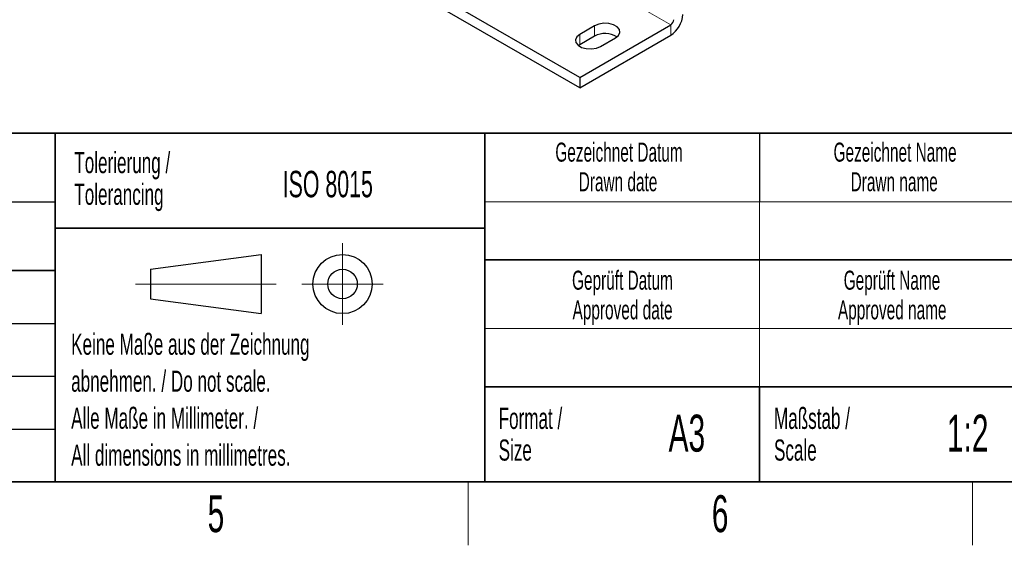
# Model space of a CAD drawing. Header units: millimetres. Extents: x 5 to 418, y 2 to 292.
# Tile 9 of 20: x 222 to 316, y 6 to 56. Entities that reach past the tile are written whole.
import ezdxf

# ---------------------------------------------------------------- set-up
doc = ezdxf.new("R2010")
doc.units = ezdxf.units.MM
doc.layers.add('SLD-0', color=7, linetype='Continuous')
doc.styles.add('SLDTEXTSTYLE0', font='TXT', dxfattribs={"width": 0.605})

msp = doc.modelspace()

# ---------------------------------------------------------------- linework, layer by layer
at = {"color": 7, "linetype": 'Continuous', "lineweight": 25}
for p, q in [((275.2986, 50.2664), (213.3561, 86.0251)), ((275.2986, 49.2866), (213.3561, 85.0453)), ((275.2986, 50.2664), (283.9253, 55.2465)), ((276.7128, 55.1649), (275.2986, 54.3485)), ((275.2986, 49.2866), (283.9253, 54.2667)), ((276.7128, 54.185), (275.2986, 53.3686)), ((275.2986, 53.3686), (275.1751, 53.2871)), ((277.2785, 53.2055), (278.6927, 54.0219)), ((275.2986, 50.2664), (275.2986, 49.2866))]:
    msp.add_line(p, q, dxfattribs=at)
at = {"color": 7, "linetype": 'Continuous', "lineweight": 18}
for p, q in [((283.9253, 55.2465), (265.9224, 65.6394)), ((276.7128, 55.1649), (276.7128, 54.185)), ((283.9253, 54.2667), (283.9253, 55.2465)), ((275.2986, 54.3485), (275.2986, 53.3686))]:
    msp.add_line(p, q, dxfattribs=at)
at = {"color": 7, "linetype": 'Continuous', "lineweight": 25, "flags": 128}
for points in [[(278.6927, 54.0219), (278.9716, 54.2518), (279.0975, 54.523), (279.0551, 54.8026), (278.8496, 55.057), (278.5058, 55.2554), (278.0651, 55.3741), (277.5808, 55.3985), (277.1111, 55.3259), (276.7128, 55.1649)], [(275.2986, 54.3485), (275.0197, 54.1185), (274.8939, 53.8474), (274.9363, 53.5678), (275.1418, 53.3134), (275.4856, 53.1149), (275.9262, 52.9963), (276.4106, 52.9719), (276.8802, 53.0445), (277.2785, 53.2055)]]:
    msp.add_lwpolyline(points, dxfattribs=at)
at = {"color": 7, "linetype": 'Continuous', "lineweight": 25}
for centre, radius, start, end in [((282.6004, 56.338), 2.4589, 302.605478, 357.394522), ((283.5941, 55.7644), 0.6147, 302.605478, 357.394522), ((277.6951, 52.3537), 2.0782, 57.351721, 118.20711)]:
    msp.add_arc(centre, radius, start, end, dxfattribs=at)
at = {"layer": 'SLD-0', "lineweight": 35}
for p, q in [((158.1167, 45), (225.6167, 45)), ((225.6167, 45), (225.6167, 32)), ((225.6167, 45), (266.3305, 45)), ((225.6167, 45), (225.6167, 36)), ((266.3305, 12), (266.3305, 45)), ((266.3305, 45), (266.3305, 12)), ((318, 45), (266.3305, 45)), ((225.6167, 36), (266.3305, 36)), ((225.6167, 36), (225.6167, 12)), ((266.3305, 33), (318, 33)), ((158.1167, 32), (225.6167, 32)), ((225.6167, 32), (225.6167, 12)), ((266.3305, 21), (318, 21)), ((292.3305, 21), (292.3305, 12)), ((26, 12), (408, 12)), ((158.1167, 12), (225.6167, 12)), ((225.6167, 12), (266.3305, 12)), ((266.3305, 12), (318, 12))]:
    msp.add_line(p, q, dxfattribs=at)
at = {"layer": 'SLD-0'}
for p, q in [((292.3305, 45), (292.3305, 38.5)), ((158.1167, 38.5), (225.6167, 38.5)), ((158.1167, 27), (225.6167, 27)), ((158.1167, 22), (225.6167, 22)), ((158.1167, 17), (225.6167, 17))]:
    msp.add_line(p, q, dxfattribs=at)
at = {"layer": 'SLD-0', "lineweight": 18}
for p, q in [((266.3305, 38.5), (318, 38.5)), ((292.3305, 38.5), (292.3305, 33)), ((252.8396, 34.5746), (252.8396, 26.8746)), ((292.3305, 33), (292.3305, 26.5)), ((233.2396, 30.7246), (246.5396, 30.7246)), ((248.9896, 30.7246), (256.6896, 30.7246)), ((266.3305, 26.5), (318, 26.5)), ((292.3305, 26.5), (292.3305, 21)), ((264.75, 6), (264.75, 12)), ((312.5, 6), (312.5, 12))]:
    msp.add_line(p, q, dxfattribs=at)
at = {"layer": 'SLD-0', "lineweight": 25}
for p, q in [((234.6396, 32.1246), (245.1396, 33.5246)), ((245.1396, 33.5246), (245.1396, 27.9246)), ((158.1167, 32), (225.6167, 32)), ((234.6396, 32.1246), (234.6396, 29.3246)), ((234.6396, 29.3246), (245.1396, 27.9246))]:
    msp.add_line(p, q, dxfattribs=at)
for radius in [2.8, 1.4]:
    msp.add_circle((252.8396, 30.7246), radius, dxfattribs=at)

# ---------------------------------------------------------------- texts
at = {"layer": 'SLD-0', "style": 'SLDTEXTSTYLE0'}
for s, insert, char_height, attachment_point in [('Gezeichnet Datum', (279.0254, 44.1039), 1.8, 2), ('Gezeichnet Name', (305.1708, 44.1039), 1.8, 2), ('Tolerierung /', (227.4391, 43.2172), 2, 1), ('ISO 8015', (247.1716, 41.4342), 2.5, 1), ('Drawn date', (278.9303, 41.3039), 1.8, 2), ('Drawn name', (305.0871, 41.3039), 1.8, 2), ('Tolerancing', (227.4391, 40.2172), 2, 1), ('Geprüft Datum', (279.3494, 31.9851), 1.8, 2), ('Geprüft Name', (304.8762, 31.9851), 1.8, 2), ('Approved date', (279.362, 29.1851), 1.8, 2), ('Approved name', (304.9003, 29.1851), 1.8, 2), ('Keine Maße aus der Zeichnung', (227.1404, 26.0307), 2, 1), ('abnehmen. / Do not scale.', (227.1404, 22.5307), 2, 1), ('Alle Maße in Millimeter. /', (227.1404, 19.0307), 2, 1), ('Format /', (267.6251, 19.0116), 2, 1), ('Maßstab /', (293.7029, 19.0116), 2, 1), ('A3', (285.4515, 18.3609), 3.5, 2), ('1:2', (312.0464, 18.3609), 3.5, 2), ('Size', (267.6251, 16.0116), 2, 1), ('Scale', (293.7029, 16.0116), 2, 1), ('All dimensions in millimetres.', (227.1404, 15.5307), 2, 1), ('5', (240.8527, 10.743), 3.5, 2), ('6', (288.6027, 10.743), 3.5, 2)]:
    msp.add_mtext(s, dxfattribs=dict(at, insert=insert, char_height=char_height, attachment_point=attachment_point))

doc.saveas('drawing.dxf')
